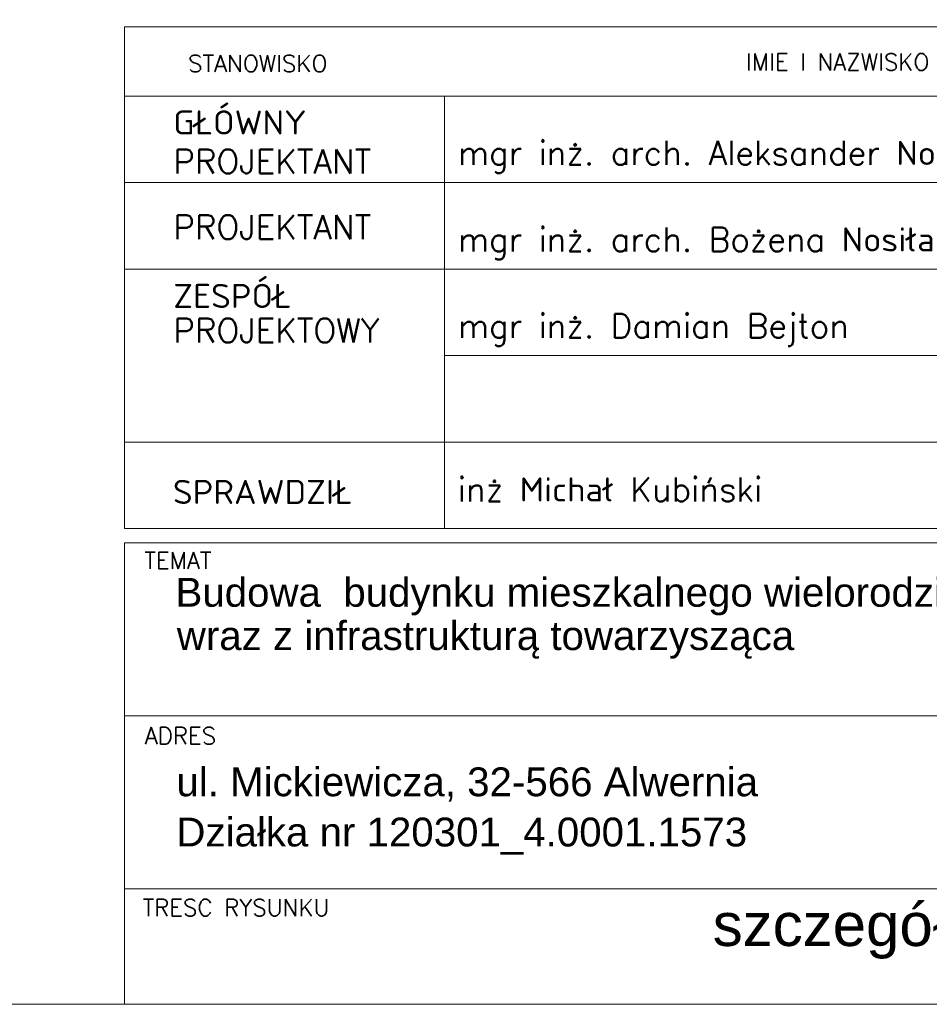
# Model space of a CAD drawing. Header units: metres. Extents: x 5509548 to 5517943, y 5680530 to 5684871.
# Tile 10 of 124: x 5516106.218 to 5516106.717, y 5683131.278 to 5683131.817. Entities that reach past the tile are written whole.
import ezdxf
from ezdxf.enums import TextEntityAlignment as Align

# ---------------------------------------------------------------- set-up
doc = ezdxf.new("R2010")
doc.units = ezdxf.units.M
doc.layers.get('0').update_dxf_attribs({"linetype": 'CONTINUOUS', "lineweight": 18})
doc.layers.add('$TD_AUDIT_GENERATED_(3680)', color=7, linetype='CONTINUOUS', lineweight=18)
doc.layers.add('A-TABELKA', color=7, linetype='CONTINUOUS', lineweight=18)
doc.styles.add('olo-2', font='arial.ttf')
doc.styles.add('olo1', font='simplex.shx', dxfattribs={"height": 18})

# ---------------------------------------------------------------- blocks, each defined once
blk = doc.blocks.new('tabelka-abece-1')
at = {"layer": '$TD_AUDIT_GENERATED_(3680)', "color": 7}
for p, q in [((0, 51.27643618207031), (0, 24.95798337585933)), ((0, 51.27643618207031), (89.99999999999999, 51.27643618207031)), ((0, 47.64628617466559), (89.99999999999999, 47.64628617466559)), ((16.79991995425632, 47.64628617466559), (16.79991995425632, 24.95798337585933)), ((0, 43.10862561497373), (89.99999999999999, 43.10862561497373)), ((0, 38.57096505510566), (89.99999999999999, 38.57096505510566)), ((16.79991995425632, 38.57096505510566), (89.99999999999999, 38.57096505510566)), ((16.79991995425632, 34.03330449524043), (89.99999999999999, 34.03330449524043)), ((0.01890221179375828, 29.4956439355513), (89.99999999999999, 29.4956439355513)), ((0, 24.95798337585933), (89.99999999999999, 24.95798337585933)), ((0, 24.95798337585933), (89.99999999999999, 24.95798337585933)), ((0, 24.20168084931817), (89.99999999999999, 24.20168084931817)), ((0, 24.20168084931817), (0, 0)), ((0, 15.12605053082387), (54.16999296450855, 15.12605053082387)), ((0, 6.050420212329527), (89.99999999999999, 6.050420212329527)), ((0, 0), (89.99999999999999, 0))]:
    blk.add_line(p, q, dxfattribs=at)
at = {"layer": '$TD_AUDIT_GENERATED_(3680)', "color": 7, "style": 'olo1'}
for s, height, p in [('STANOWISKO', 0.8837145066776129, (3.344659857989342, 48.91111105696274)), ('IMIE I NAZWISKO', 0.8837145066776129, (32.6325787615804, 48.99189256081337)), ('GŁÓWNY', 1.262449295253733, (2.563490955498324, 45.6318341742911)), ('PROJEKTANT', 1.262449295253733, (2.563490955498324, 43.58747924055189)), ('PROJEKTANT', 1.262449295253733, (2.563490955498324, 40.14099598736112)), ('ZESPÓŁ', 1.262449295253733, (2.563490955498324, 36.53127760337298)), ('PROJEKTOWY', 1.262449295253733, (2.563490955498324, 34.71806208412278)), ('SPRAWDZIŁ', 1.262449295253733, (2.544588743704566, 26.24967359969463)), ('TEMAT', 0.8837145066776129, (1.046912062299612, 22.83991988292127)), ('ADRES', 0.8837145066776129, (1.066642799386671, 13.64773189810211)), ('TRESC RYSUNKU', 0.8837145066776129, (0.9558911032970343, 4.630301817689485))]:
    blk.add_text(s, height=height, dxfattribs=at).set_placement(p)
at = {"layer": '$TD_AUDIT_GENERATED_(3680)', "color": 7, "ltscale": 100}
for tag, p, height, style in [('INWESTOR-1', (8.636194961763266, 55.99171447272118), 1.51493915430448, 'olo1'), ('INWESTOR-2', (8.636194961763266, 53.44741180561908), 1.51493915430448, 'olo1'), ('PROJEKTANT-1', (17.520373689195, 44.03180648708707), 1.262449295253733, 'olo1'), ('PROJEKTANT-2', (17.520373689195, 39.4941459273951), 1.262449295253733, 'olo1'), ('PROJEKTANT-3', (17.520373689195, 34.95648536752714), 1.262449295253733, 'olo1'), ('PROJEKTANT-4', (17.520373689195, 30.41882480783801), 1.262449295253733, 'olo1'), ('SPRAWDZIŁ', (17.50147147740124, 26.37977469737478), 1.262449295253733, 'olo1'), ('TEMAT-1', (3.160906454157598, 19.15863291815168), 1.512605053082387, 'olo-2'), ('TEMAT-2', (3.160906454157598, 16.61433025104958), 1.512605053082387, 'olo-2'), ('DATA', (78.20897730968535, 15.78149909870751), 1.512605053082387, 'olo-2'), ('ADRES-1', (2.729569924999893, 10.91464530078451), 1.512605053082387, 'olo-2'), ('ADRES-2', (2.729569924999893, 8.28171706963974), 1.512605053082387, 'olo-2'), ('DATA-1', (78.20897730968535, 6.705868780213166), 1.512605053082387, 'olo-2')]:
    blk.add_attdef(tag, p, '', height=height, dxfattribs=dict(at, style=style))
for tag, height, style, p in [('UPR-1', 1.009959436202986, 'olo1', (64.12842381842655, 44.80940845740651)), ('UPR-2', 1.009959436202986, 'olo1', (64.12842381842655, 40.27174789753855)), ('UPR-3', 1.009959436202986, 'olo1', (64.12842381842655, 35.73408733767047)), ('UPR-4', 1.009959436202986, 'olo1', (64.10952160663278, 31.19642677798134)), ('UPR-5', 1.009959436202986, 'olo1', (64.10952160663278, 26.65876621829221)), ('SKALA', 1.512605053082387, 'olo-2', (62.27540262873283, 21.841567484)), ('BRANŻA', 1.512605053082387, 'olo-2', (81.25772238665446, 21.85773260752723)), ('PB', 1.512605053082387, 'olo-2', (61.61427921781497, 17.13250247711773)), ('SYGNATURA', 1.512605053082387, 'olo-2', (62.0002397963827, 12.43158047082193)), ('NR.', 1.512605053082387, 'olo-2', (80.21202117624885, 12.43158047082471)), ('ZMIANA', 1.512605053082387, 'olo-2', (62.0002397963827, 7.893765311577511)), ('RYSUNEK', 2.254373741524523, 'olo-2', (36.57003218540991, 3.376189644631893))]:
    blk.add_attdef(tag, text='', height=height, dxfattribs=dict(at, style=style)).set_placement(p, align=Align.MIDDLE)

msp = doc.modelspace()

# ---------------------------------------------------------------- linework, layer by layer
msp.add_lwpolyline([(5516103.135487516, 5683134.127763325), (5516107.215487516, 5683134.127763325), (5516107.215487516, 5683131.277763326), (5516103.135487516, 5683131.277763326)], close=True)

# ---------------------------------------------------------------- block references
at = {"layer": 'A-TABELKA'}
ref = msp.add_blockref('tabelka-abece-1', (5516106.275178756, 5683131.277763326), dxfattribs=dict(at, xscale=0.01044787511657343, yscale=0.01044787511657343, zscale=0.01044787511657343))
ref.add_attrib('PROJEKTANT-1', 'mgr inż. arch. Aleksander Nosiła', (5516106.458229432, 5683131.73780214), dxfattribs={"color": 7, "height": 0.01318991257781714, "style": 'olo1'})
ref.add_attrib('ADRES-1', 'ul. Mickiewicza, 32-566 Alwernia', (5516106.303696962, 5683131.391798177), dxfattribs={"color": 7, "height": 0.01580350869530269, "style": 'olo-2'})
ref.add_attrib('ADRES-2', 'Działka nr 120301_4.0001.1573', (5516106.303696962, 5683131.364289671), dxfattribs={"color": 7, "height": 0.01580350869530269, "style": 'olo-2'})
ref.add_attrib('RYSUNEK', 'szczegóły A,B,C', dxfattribs={"color": 7, "height": 0.02355341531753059, "style": 'olo-2'}).set_placement((5516106.717580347, 5683131.318782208), align=Align.MIDDLE)
ref.add_attrib('PROJEKTANT-2', 'mgr inż. arch. Bożena Nosiła', (5516106.458229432, 5683131.69039323), dxfattribs={"color": 7, "height": 0.01318991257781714, "style": 'olo1'})
ref.add_attrib('SPRAWDZIŁ', 'inż Michał Kubiński', (5516106.458031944, 5683131.553375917), dxfattribs={"color": 7, "height": 0.01318991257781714, "style": 'olo1'})
ref.add_attrib('TEMAT-2', 'wraz z infrastrukturą towarzysząca', (5516106.303904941, 5683131.471944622), dxfattribs={"color": 7, "height": 0.01580350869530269, "style": 'olo-2'})
ref.add_attrib('TEMAT-1', 'Budowa  budynku mieszkalnego wielorodzinnego', (5516106.303185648, 5683131.495700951), dxfattribs={"color": 7, "height": 0.01580350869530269, "style": 'olo-2'})
ref.add_attrib('PROJEKTANT-3', 'mgr inż. Damian Bejton', (5516106.458229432, 5683131.642984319), dxfattribs={"color": 7, "height": 0.01318991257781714, "style": 'olo1'})

doc.saveas('drawing.dxf')
